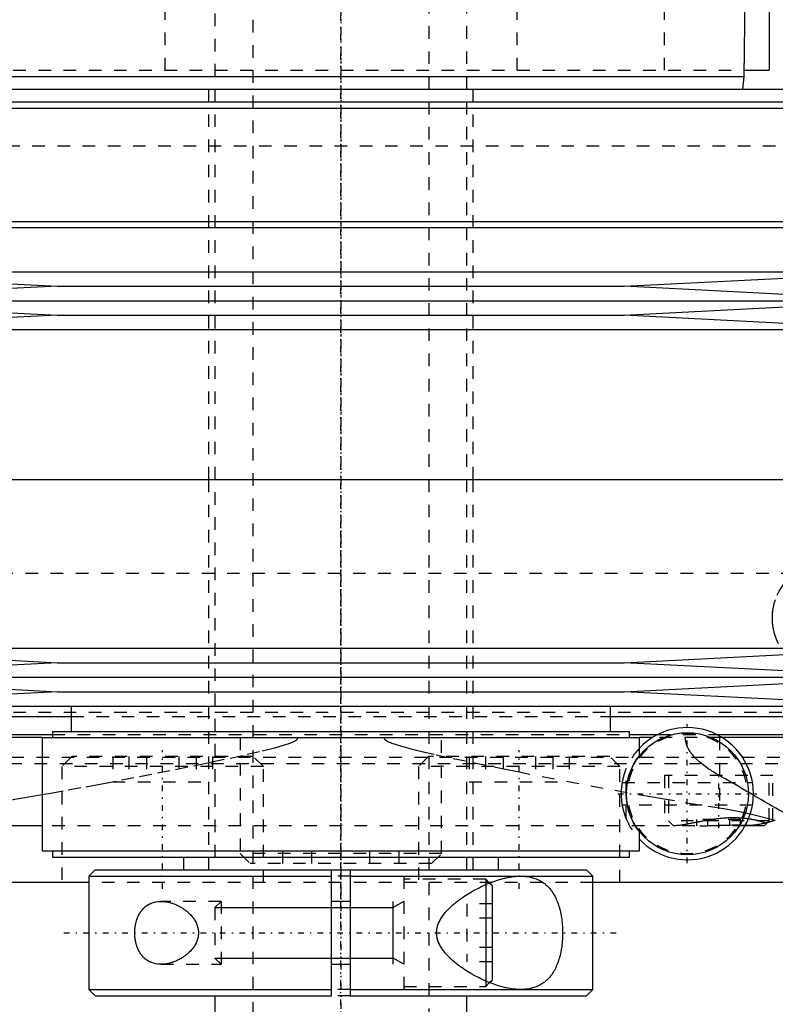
# Model space of a CAD drawing. Extents: x -90 to 90, y -319 to 827.
# Tile 5 of 11: x -25 to 34, y -21 to 57. Entities that reach past the tile are written whole.
import ezdxf

# ---------------------------------------------------------------- set-up
doc = ezdxf.new("R2010")
doc.units = 0
doc.linetypes.add('CENTER', pattern=[1.5, 0.45, -0.5, 0.05, -0.5])
doc.linetypes.add('DASHED', pattern=[2, 1, -1])
for name, color, linetype in [('AM_0', 7, 'CONTINUOUS'), ('AM_10', 7, 'CONTINUOUS'), ('AM_3', 7, 'DASHED'), ('AM_7', 7, 'CENTER')]:
    doc.layers.add(name, color=color, linetype=linetype)

msp = doc.modelspace()

# ---------------------------------------------------------------- linework, layer by layer
at = {"layer": 'AM_0', "color": 7, "linetype": 'CONTINUOUS'}
for p, q in [((32, 52.5), (32.175, 64)), ((34, 64), (34, 53)), ((-32, 52.5), (32, 52.5)), ((31.9, 51.504), (32, 52.5)), ((32.008, 53), (34, 53)), ((-37.525, 51.5), (37.525, 51.5)), ((-37.525, 50.5), (37.525, 50.5)), ((-38.325, 50), (38.325, 50)), ((-38.325, 41), (38.325, 41)), ((-37.525, 40.5), (37.525, 40.5)), ((-45, 37), (-22.5, 35.85)), ((-45, 37), (45, 37)), ((22.5, 35.85), (45, 37)), ((-22.5, 35.85), (-45, 34.7)), ((-22.5, 35.85), (22.5, 35.85)), ((45, 34.7), (22.5, 35.85)), ((-45, 34.7), (-22.5, 33.55)), ((-45, 34.7), (45, 34.7)), ((22.5, 33.55), (45, 34.7)), ((-22.5, 33.55), (-45, 32.4)), ((-22.5, 33.55), (22.5, 33.55)), ((45, 32.4), (22.5, 33.55)), ((-45, 32.4), (45, 32.4)), ((-45, 20.5), (45, 20.5)), ((-45, 20.5), (0, 20.5)), ((-45, 7.1), (-22.5, 5.95)), ((-45, 7.1), (45, 7.1)), ((22.5, 5.95), (45, 7.1)), ((-22.5, 5.95), (-45, 4.8)), ((-22.5, 5.95), (22.5, 5.95)), ((45, 4.8), (22.5, 5.95)), ((-45, 4.8), (-22.5, 3.65)), ((-45, 4.8), (45, 4.8)), ((22.5, 3.65), (45, 4.8)), ((-22.5, 3.65), (-45, 2.5)), ((-22.5, 3.65), (22.5, 3.65)), ((45, 2.5), (22.5, 3.65)), ((-45, 2.5), (45, 2.5)), ((-21.4, 2.5), (-21.4, 0.5)), ((21.4, 0.5), (21.4, 2.5)), ((-54.6, 1.693), (-21.4, 1.693)), ((21.4, 1.693), (54.6, 1.693)), ((-52.378, 0.254), (-22.9, 0.254)), ((-23.7, 0), (-52.11, 0)), ((-23.7, 0), (-23.7, -9)), ((-23.7, 0), (23.7, 0)), ((-22.9, 0.5), (-22.9, 0)), ((-22.9, 0.5), (22.9, 0.5)), ((22.9, 0), (22.9, 0.5)), ((22.9, 0.254), (25.169, 0.254)), ((23.7, -1.436), (23.7, 0)), ((24.714, 0), (23.7, 0)), ((29.831, 0.254), (52.378, 0.254)), ((52.11, 0), (30.286, 0)), ((-30.043, -5.574), (-23.712, -4.524)), ((32.5, -6.058), (34.484, -6.545)), ((-23.732, -7), (-33.6, -7)), ((33.6, -7), (32.092, -7)), ((32.122, -6.941), (32.725, -6.962)), ((33.6, -7), (33.848, -6.752)), ((23.7, -9), (23.7, -7.464)), ((-23.7, -9), (23.7, -9)), ((-22.9, -9), (-22.9, -9.5)), ((22.9, -9.5), (22.9, -9)), ((-22.9, -9.5), (22.9, -9.5)), ((-12.5, -9.5), (-12.5, -10.5)), ((12.5, -10.5), (12.5, -9.5)), ((-19.5, -10.5), (-20, -11)), ((-19.5, -10.5), (-0.75, -10.5)), ((-0.75, -10.5), (0.75, -10.5)), ((-0.75, -20.5), (-0.75, -10.5)), ((0.75, -10.5), (19.5, -10.5)), ((0.75, -10.5), (0.75, -20.5)), ((20, -11), (19.5, -10.5)), ((-20.023, -11.5), (-79.5, -11.5)), ((-20, -11), (-20, -20)), ((-20, -11), (-0.75, -11)), ((0.75, -11), (20, -11)), ((11.5, -11.67), (11.5, -19.33)), ((12, -11.75), (11.797, -11.547)), ((20, -20), (20, -11)), ((79.5, -11.5), (20.023, -11.5)), ((12, -11.75), (12, -19.25)), ((0.75, -13), (-0.75, -13)), ((-0.75, -18), (0.75, -18)), ((11.797, -19.453), (12, -19.25)), ((-20, -20), (-19.5, -20.5)), ((-20, -20), (-0.75, -20)), ((0.75, -20), (20, -20)), ((19.5, -20.5), (20, -20)), ((-19.5, -20.5), (-0.75, -20.5)), ((-10, -20.5), (-10, -50.5)), ((0.75, -20.5), (19.5, -20.5)), ((10, -50.5), (10, -20.5))]:
    msp.add_line(p, q, dxfattribs=at)
for points in [[(34.484, -6.545, 0), (34.436, -6.562, 0), (34.34, -6.597, 0), (34.244, -6.63, 0), (34.196, -6.647, 0), (34.148, -6.662, 0), (34.051, -6.693, 0), (33.954, -6.722, 0), (33.857, -6.749, 0), (33.76, -6.775, 0), (33.662, -6.8, 0), (33.613, -6.812, 0), (33.564, -6.823, 0), (33.466, -6.845, 0), (33.368, -6.865, 0), (33.269, -6.884, 0), (33.17, -6.901, 0), (33.072, -6.917, 0), (33.022, -6.925, 0), (32.973, -6.932, 0), (32.874, -6.945, 0), (32.775, -6.957, 0), (32.725, -6.962, 0)], [(34.3, -6.611, 0), (34.3, -6.611, 0), (34.297, -6.612, 0), (34.292, -6.614, 0), (34.288, -6.616, 0), (34.284, -6.617, 0), (34.273, -6.621, 0), (34.259, -6.626, 0), (34.242, -6.631, 0), (34.223, -6.638, 0), (34.201, -6.645, 0), (34.188, -6.649, 0), (34.175, -6.653, 0), (34.147, -6.662, 0), (34.117, -6.672, 0), (34.083, -6.683, 0), (34.046, -6.694, 0), (34.007, -6.706, 0), (33.987, -6.712, 0), (33.965, -6.718, 0), (33.921, -6.731, 0), (33.873, -6.745, 0), (33.849, -6.751, 0)], [(14.283, -20, 0), (14.22, -20, 0), (14.093, -19.996, 0), (13.964, -19.989, 0), (13.899, -19.984, 0), (13.834, -19.978, 0), (13.701, -19.964, 0), (13.566, -19.946, 0), (13.43, -19.925, 0), (13.292, -19.9, 0), (13.153, -19.872, 0), (13.082, -19.856, 0), (13.012, -19.84, 0), (12.87, -19.805, 0), (12.727, -19.767, 0), (12.583, -19.726, 0), (12.438, -19.682, 0), (12.292, -19.634, 0), (12.219, -19.61, 0), (12.146, -19.584, 0), (11.999, -19.531, 0), (11.851, -19.474, 0), (11.778, -19.445, 0), (11.704, -19.416, 0), (11.556, -19.354, 0), (11.409, -19.29, 0), (11.335, -19.256, 0), (11.261, -19.223, 0), (11.114, -19.153, 0), (10.968, -19.082, 0), (10.822, -19.007, 0), (10.677, -18.931, 0), (10.533, -18.853, 0), (10.461, -18.812, 0), (10.39, -18.772, 0), (10.248, -18.689, 0), (10.108, -18.604, 0), (9.969, -18.518, 0), (9.832, -18.429, 0), (9.697, -18.338, 0), (9.63, -18.292, 0), (9.563, -18.245, 0), (9.428, -18.148, 0), (9.293, -18.047, 0), (9.158, -17.942, 0), (9.025, -17.833, 0), (8.893, -17.72, 0), (8.828, -17.662, 0), (8.763, -17.604, 0), (8.636, -17.484, 0), (8.513, -17.36, 0), (8.395, -17.233, 0), (8.281, -17.102, 0), (8.173, -16.968, 0), (8.122, -16.9, 0), (8.072, -16.831, 0), (7.978, -16.69, 0), (7.892, -16.545, 0), (7.816, -16.397, 0), (7.775, -16.309, 0), (7.764, -16.283, 0), (7.754, -16.258, 0), (7.749, -16.245, 0), (7.744, -16.232, 0), (7.734, -16.206, 0), (7.724, -16.18, 0), (7.715, -16.154, 0), (7.706, -16.128, 0), (7.697, -16.101, 0), (7.693, -16.088, 0), (7.688, -16.075, 0), (7.68, -16.048, 0), (7.673, -16.021, 0), (7.669, -16.008, 0), (7.665, -15.994, 0), (7.658, -15.967, 0), (7.652, -15.94, 0), (7.649, -15.927, 0), (7.645, -15.913, 0), (7.64, -15.886, 0), (7.634, -15.858, 0), (7.629, -15.83, 0), (7.624, -15.802, 0), (7.62, -15.774, 0), (7.618, -15.76, 0), (7.616, -15.746, 0), (7.612, -15.718, 0), (7.609, -15.689, 0), (7.606, -15.661, 0), (7.604, -15.632, 0), (7.602, -15.603, 0), (7.601, -15.588, 0), (7.601, -15.574, 0), (7.6, -15.544, 0), (7.599, -15.515, 0), (7.599, -15.5, 0), (7.599, -15.485, 0), (7.6, -15.456, 0), (7.601, -15.426, 0), (7.601, -15.412, 0), (7.602, -15.397, 0), (7.604, -15.368, 0), (7.606, -15.339, 0), (7.609, -15.311, 0), (7.612, -15.282, 0), (7.616, -15.254, 0), (7.618, -15.24, 0), (7.62, -15.226, 0), (7.624, -15.198, 0), (7.629, -15.17, 0), (7.634, -15.142, 0), (7.64, -15.114, 0), (7.645, -15.087, 0), (7.649, -15.073, 0), (7.652, -15.06, 0), (7.658, -15.033, 0), (7.665, -15.006, 0), (7.669, -14.992, 0), (7.673, -14.979, 0), (7.68, -14.952, 0), (7.688, -14.925, 0), (7.693, -14.912, 0), (7.697, -14.899, 0), (7.706, -14.872, 0), (7.715, -14.846, 0), (7.724, -14.82, 0), (7.734, -14.794, 0), (7.744, -14.768, 0), (7.749, -14.755, 0), (7.754, -14.742, 0), (7.764, -14.717, 0), (7.775, -14.691, 0), (7.816, -14.603, 0), (7.892, -14.455, 0), (7.978, -14.31, 0), (8.072, -14.169, 0), (8.122, -14.1, 0), (8.173, -14.032, 0), (8.281, -13.898, 0), (8.395, -13.767, 0), (8.513, -13.64, 0), (8.636, -13.516, 0), (8.763, -13.396, 0), (8.828, -13.338, 0), (8.893, -13.28, 0), (9.025, -13.167, 0), (9.158, -13.058, 0), (9.293, -12.953, 0), (9.428, -12.852, 0), (9.563, -12.755, 0), (9.63, -12.708, 0), (9.697, -12.662, 0), (9.832, -12.571, 0), (9.969, -12.482, 0), (10.108, -12.396, 0), (10.248, -12.311, 0), (10.39, -12.228, 0), (10.461, -12.188, 0), (10.533, -12.147, 0), (10.677, -12.069, 0), (10.822, -11.993, 0), (10.968, -11.918, 0), (11.114, -11.847, 0), (11.261, -11.777, 0), (11.335, -11.744, 0), (11.409, -11.71, 0), (11.556, -11.646, 0), (11.704, -11.584, 0), (11.778, -11.555, 0), (11.851, -11.526, 0), (11.999, -11.469, 0), (12.146, -11.416, 0), (12.219, -11.39, 0), (12.292, -11.366, 0), (12.438, -11.318, 0), (12.583, -11.274, 0), (12.727, -11.233, 0), (12.87, -11.195, 0), (13.012, -11.16, 0), (13.082, -11.144, 0), (13.153, -11.128, 0), (13.292, -11.1, 0), (13.43, -11.075, 0), (13.566, -11.054, 0), (13.701, -11.036, 0), (13.834, -11.022, 0), (13.899, -11.016, 0), (13.964, -11.011, 0), (14.093, -11.004, 0), (14.22, -11, 0), (14.283, -11, 0)], [(14.283, -11, 0), (14.333, -11, 0), (14.433, -11.003, 0), (14.533, -11.008, 0), (14.583, -11.011, 0), (14.634, -11.015, 0), (14.734, -11.025, 0), (14.833, -11.038, 0), (14.933, -11.054, 0), (15.031, -11.073, 0), (15.129, -11.095, 0), (15.178, -11.107, 0), (15.226, -11.12, 0), (15.322, -11.148, 0), (15.417, -11.18, 0), (15.511, -11.215, 0), (15.603, -11.253, 0), (15.694, -11.295, 0), (15.739, -11.317, 0), (15.783, -11.34, 0), (15.871, -11.389, 0), (15.957, -11.441, 0), (15.999, -11.468, 0), (16.041, -11.497, 0), (16.123, -11.556, 0), (16.204, -11.618, 0), (16.243, -11.651, 0), (16.282, -11.684, 0), (16.358, -11.754, 0), (16.432, -11.826, 0), (16.504, -11.903, 0), (16.574, -11.982, 0), (16.641, -12.064, 0), (16.674, -12.107, 0), (16.706, -12.15, 0), (16.769, -12.239, 0), (16.83, -12.33, 0), (16.888, -12.425, 0), (16.944, -12.522, 0), (16.998, -12.624, 0), (17.024, -12.676, 0), (17.051, -12.73, 0), (17.101, -12.84, 0), (17.15, -12.954, 0), (17.197, -13.072, 0), (17.241, -13.194, 0), (17.283, -13.319, 0), (17.304, -13.383, 0), (17.323, -13.447, 0), (17.36, -13.578, 0), (17.395, -13.712, 0), (17.427, -13.848, 0), (17.456, -13.987, 0), (17.482, -14.127, 0), (17.494, -14.198, 0), (17.506, -14.269, 0), (17.527, -14.413, 0), (17.545, -14.557, 0), (17.561, -14.703, 0), (17.574, -14.848, 0), (17.584, -14.994, 0), (17.588, -15.067, 0), (17.592, -15.14, 0), (17.597, -15.285, 0), (17.599, -15.428, 0), (17.6, -15.5, 0), (17.599, -15.572, 0), (17.597, -15.715, 0), (17.592, -15.86, 0), (17.588, -15.933, 0), (17.584, -16.006, 0), (17.574, -16.152, 0), (17.561, -16.297, 0), (17.545, -16.443, 0), (17.527, -16.587, 0), (17.506, -16.731, 0), (17.494, -16.802, 0), (17.482, -16.873, 0), (17.456, -17.013, 0), (17.427, -17.152, 0), (17.395, -17.288, 0), (17.36, -17.422, 0), (17.323, -17.553, 0), (17.304, -17.617, 0), (17.283, -17.681, 0), (17.241, -17.806, 0), (17.197, -17.928, 0), (17.15, -18.046, 0), (17.101, -18.16, 0), (17.051, -18.27, 0), (17.024, -18.324, 0), (16.998, -18.376, 0), (16.944, -18.478, 0), (16.888, -18.575, 0), (16.83, -18.67, 0), (16.769, -18.761, 0), (16.706, -18.85, 0), (16.674, -18.893, 0), (16.641, -18.936, 0), (16.574, -19.018, 0), (16.504, -19.097, 0), (16.432, -19.174, 0), (16.358, -19.246, 0), (16.282, -19.316, 0), (16.243, -19.349, 0), (16.204, -19.382, 0), (16.123, -19.444, 0), (16.041, -19.503, 0), (15.999, -19.532, 0), (15.957, -19.559, 0), (15.871, -19.611, 0), (15.783, -19.66, 0), (15.739, -19.683, 0), (15.694, -19.705, 0), (15.603, -19.747, 0), (15.511, -19.785, 0), (15.417, -19.82, 0), (15.322, -19.852, 0), (15.226, -19.88, 0), (15.178, -19.893, 0), (15.129, -19.905, 0), (15.031, -19.927, 0), (14.933, -19.946, 0), (14.833, -19.962, 0), (14.734, -19.975, 0), (14.634, -19.985, 0), (14.583, -19.989, 0), (14.533, -19.992, 0), (14.433, -19.997, 0), (14.333, -20, 0), (14.283, -20, 0)], [(-16.363, -15.5, 0), (-16.363, -15.48, 0), (-16.363, -15.439, 0), (-16.362, -15.398, 0), (-16.361, -15.378, 0), (-16.36, -15.357, 0), (-16.358, -15.316, 0), (-16.356, -15.275, 0), (-16.353, -15.234, 0), (-16.35, -15.192, 0), (-16.346, -15.151, 0), (-16.344, -15.131, 0), (-16.342, -15.11, 0), (-16.337, -15.069, 0), (-16.331, -15.028, 0), (-16.326, -14.987, 0), (-16.319, -14.946, 0), (-16.312, -14.905, 0), (-16.309, -14.885, 0), (-16.305, -14.865, 0), (-16.297, -14.824, 0), (-16.289, -14.784, 0), (-16.285, -14.764, 0), (-16.28, -14.744, 0), (-16.271, -14.705, 0), (-16.261, -14.665, 0), (-16.256, -14.646, 0), (-16.251, -14.626, 0), (-16.241, -14.588, 0), (-16.229, -14.549, 0), (-16.218, -14.511, 0), (-16.206, -14.474, 0), (-16.194, -14.437, 0), (-16.187, -14.418, 0), (-16.181, -14.4, 0), (-16.168, -14.363, 0), (-16.154, -14.327, 0), (-16.14, -14.292, 0), (-16.125, -14.257, 0), (-16.111, -14.222, 0), (-16.103, -14.205, 0), (-16.095, -14.188, 0), (-16.08, -14.155, 0), (-16.064, -14.122, 0), (-16.048, -14.089, 0), (-16.031, -14.057, 0), (-16.014, -14.026, 0), (-16.006, -14.011, 0), (-15.997, -13.995, 0), (-15.98, -13.965, 0), (-15.962, -13.936, 0), (-15.945, -13.907, 0), (-15.927, -13.878, 0), (-15.908, -13.851, 0), (-15.899, -13.837, 0), (-15.89, -13.824, 0), (-15.871, -13.797, 0), (-15.852, -13.771, 0), (-15.833, -13.745, 0), (-15.813, -13.72, 0), (-15.793, -13.695, 0), (-15.783, -13.682, 0), (-15.773, -13.67, 0), (-15.752, -13.646, 0), (-15.731, -13.622, 0), (-15.721, -13.61, 0), (-15.71, -13.599, 0), (-15.689, -13.576, 0), (-15.667, -13.553, 0), (-15.656, -13.542, 0), (-15.645, -13.531, 0), (-15.622, -13.509, 0), (-15.6, -13.488, 0), (-15.577, -13.467, 0), (-15.553, -13.447, 0), (-15.53, -13.427, 0), (-15.518, -13.417, 0), (-15.506, -13.408, 0), (-15.482, -13.389, 0), (-15.458, -13.37, 0), (-15.433, -13.352, 0), (-15.408, -13.334, 0), (-15.383, -13.317, 0), (-15.37, -13.309, 0), (-15.358, -13.3, 0), (-15.332, -13.284, 0), (-15.307, -13.269, 0), (-15.281, -13.253, 0), (-15.254, -13.238, 0), (-15.228, -13.224, 0), (-15.215, -13.217, 0), (-15.202, -13.21, 0), (-15.175, -13.197, 0), (-15.148, -13.184, 0), (-15.053, -13.142, 0), (-14.885, -13.084, 0), (-14.8, -13.061, 0), (-14.714, -13.042, 0), (-14.541, -13.014, 0), (-14.368, -13.002, 0), (-14.283, -13, 0)], [(-14.283, -13, 0), (-14.251, -13, 0), (-14.188, -13.002, 0), (-14.123, -13.005, 0), (-14.091, -13.008, 0), (-14.058, -13.01, 0), (-13.992, -13.017, 0), (-13.925, -13.025, 0), (-13.858, -13.036, 0), (-13.79, -13.048, 0), (-13.722, -13.061, 0), (-13.688, -13.069, 0), (-13.653, -13.077, 0), (-13.585, -13.094, 0), (-13.515, -13.113, 0), (-13.446, -13.133, 0), (-13.377, -13.156, 0), (-13.307, -13.18, 0), (-13.272, -13.192, 0), (-13.237, -13.205, 0), (-13.168, -13.233, 0), (-13.099, -13.262, 0), (-13.064, -13.277, 0), (-13.029, -13.293, 0), (-12.96, -13.325, 0), (-12.892, -13.359, 0), (-12.858, -13.376, 0), (-12.824, -13.394, 0), (-12.756, -13.431, 0), (-12.689, -13.47, 0), (-12.623, -13.51, 0), (-12.557, -13.552, 0), (-12.492, -13.595, 0), (-12.46, -13.617, 0), (-12.428, -13.64, 0), (-12.364, -13.686, 0), (-12.302, -13.733, 0), (-12.241, -13.782, 0), (-12.181, -13.832, 0), (-12.122, -13.884, 0), (-12.093, -13.91, 0), (-12.064, -13.937, 0), (-12.006, -13.994, 0), (-11.949, -14.052, 0), (-11.892, -14.113, 0), (-11.837, -14.177, 0), (-11.782, -14.243, 0), (-11.756, -14.277, 0), (-11.73, -14.311, 0), (-11.679, -14.382, 0), (-11.63, -14.454, 0), (-11.584, -14.529, 0), (-11.541, -14.606, 0), (-11.5, -14.684, 0), (-11.481, -14.724, 0), (-11.462, -14.765, 0), (-11.428, -14.847, 0), (-11.398, -14.93, 0), (-11.372, -15.015, 0), (-11.349, -15.101, 0), (-11.331, -15.189, 0), (-11.324, -15.233, 0), (-11.317, -15.277, 0), (-11.308, -15.366, 0), (-11.303, -15.455, 0), (-11.303, -15.5, 0), (-11.303, -15.545, 0), (-11.308, -15.634, 0), (-11.317, -15.723, 0), (-11.324, -15.767, 0), (-11.331, -15.811, 0), (-11.349, -15.899, 0), (-11.372, -15.985, 0), (-11.398, -16.07, 0), (-11.428, -16.153, 0), (-11.462, -16.235, 0), (-11.481, -16.276, 0), (-11.5, -16.316, 0), (-11.541, -16.394, 0), (-11.584, -16.471, 0), (-11.63, -16.546, 0), (-11.679, -16.618, 0), (-11.73, -16.689, 0), (-11.756, -16.723, 0), (-11.782, -16.757, 0), (-11.837, -16.823, 0), (-11.892, -16.887, 0), (-11.949, -16.948, 0), (-12.006, -17.006, 0), (-12.064, -17.063, 0), (-12.093, -17.09, 0), (-12.122, -17.116, 0), (-12.181, -17.168, 0), (-12.241, -17.218, 0), (-12.302, -17.267, 0), (-12.364, -17.314, 0), (-12.428, -17.36, 0), (-12.46, -17.383, 0), (-12.492, -17.405, 0), (-12.557, -17.448, 0), (-12.623, -17.49, 0), (-12.689, -17.53, 0), (-12.756, -17.569, 0), (-12.824, -17.606, 0), (-12.858, -17.624, 0), (-12.892, -17.641, 0), (-12.96, -17.675, 0), (-13.029, -17.707, 0), (-13.064, -17.723, 0), (-13.099, -17.738, 0), (-13.168, -17.767, 0), (-13.237, -17.795, 0), (-13.272, -17.808, 0), (-13.307, -17.82, 0), (-13.377, -17.844, 0), (-13.446, -17.867, 0), (-13.515, -17.887, 0), (-13.585, -17.906, 0), (-13.653, -17.923, 0), (-13.688, -17.931, 0), (-13.722, -17.939, 0), (-13.79, -17.952, 0), (-13.858, -17.964, 0), (-13.925, -17.975, 0), (-13.992, -17.983, 0), (-14.058, -17.99, 0), (-14.091, -17.992, 0), (-14.123, -17.995, 0), (-14.188, -17.998, 0), (-14.251, -18, 0), (-14.283, -18, 0)], [(-14.283, -18, 0), (-14.368, -17.998, 0), (-14.541, -17.986, 0), (-14.714, -17.958, 0), (-14.8, -17.939, 0), (-14.885, -17.916, 0), (-15.053, -17.858, 0), (-15.148, -17.816, 0), (-15.175, -17.803, 0), (-15.202, -17.79, 0), (-15.215, -17.783, 0), (-15.228, -17.776, 0), (-15.254, -17.762, 0), (-15.281, -17.747, 0), (-15.307, -17.731, 0), (-15.332, -17.716, 0), (-15.358, -17.7, 0), (-15.37, -17.691, 0), (-15.383, -17.683, 0), (-15.408, -17.666, 0), (-15.433, -17.648, 0), (-15.458, -17.63, 0), (-15.482, -17.611, 0), (-15.506, -17.592, 0), (-15.518, -17.583, 0), (-15.53, -17.573, 0), (-15.553, -17.553, 0), (-15.577, -17.533, 0), (-15.6, -17.512, 0), (-15.622, -17.491, 0), (-15.645, -17.469, 0), (-15.656, -17.458, 0), (-15.667, -17.447, 0), (-15.689, -17.424, 0), (-15.71, -17.401, 0), (-15.721, -17.39, 0), (-15.731, -17.378, 0), (-15.752, -17.354, 0), (-15.773, -17.33, 0), (-15.783, -17.318, 0), (-15.793, -17.305, 0), (-15.813, -17.28, 0), (-15.833, -17.255, 0), (-15.852, -17.229, 0), (-15.871, -17.203, 0), (-15.89, -17.176, 0), (-15.899, -17.163, 0), (-15.908, -17.149, 0), (-15.927, -17.122, 0), (-15.945, -17.093, 0), (-15.962, -17.064, 0), (-15.98, -17.035, 0), (-15.997, -17.005, 0), (-16.006, -16.989, 0), (-16.014, -16.974, 0), (-16.031, -16.943, 0), (-16.048, -16.911, 0), (-16.064, -16.878, 0), (-16.08, -16.845, 0), (-16.095, -16.812, 0), (-16.103, -16.795, 0), (-16.111, -16.778, 0), (-16.125, -16.743, 0), (-16.14, -16.708, 0), (-16.154, -16.673, 0), (-16.168, -16.637, 0), (-16.181, -16.6, 0), (-16.187, -16.582, 0), (-16.194, -16.563, 0), (-16.206, -16.526, 0), (-16.218, -16.489, 0), (-16.229, -16.451, 0), (-16.241, -16.412, 0), (-16.251, -16.374, 0), (-16.256, -16.354, 0), (-16.261, -16.335, 0), (-16.271, -16.295, 0), (-16.28, -16.256, 0), (-16.285, -16.236, 0), (-16.289, -16.216, 0), (-16.297, -16.176, 0), (-16.305, -16.135, 0), (-16.309, -16.115, 0), (-16.312, -16.095, 0), (-16.319, -16.054, 0), (-16.326, -16.013, 0), (-16.331, -15.972, 0), (-16.337, -15.931, 0), (-16.342, -15.89, 0), (-16.344, -15.869, 0), (-16.346, -15.849, 0), (-16.35, -15.808, 0), (-16.353, -15.766, 0), (-16.356, -15.725, 0), (-16.358, -15.684, 0), (-16.36, -15.643, 0), (-16.361, -15.622, 0), (-16.362, -15.602, 0), (-16.363, -15.561, 0), (-16.363, -15.52, 0), (-16.363, -15.5, 0)]]:
    msp.add_polyline3d(points, dxfattribs=at)
msp.add_circle((27.5, -4.45), 4.85, dxfattribs=at)
msp.add_arc((27.5, -4.45), 5.25, 223.6301, 136.3699, dxfattribs=at)
at = {"layer": 'AM_10', "color": 7, "linetype": 'CONTINUOUS'}
for p, q in [((4.15, -18), (4.15, -13)), ((5, -13), (4.15, -13.491)), ((-10, -13.491), (4.15, -13.491)), ((-10, -17.509), (4.15, -17.509)), ((5, -18), (4.15, -17.509))]:
    msp.add_line(p, q, dxfattribs=at)
at = {"layer": 'AM_3', "color": 6, "linetype": 'DASHED'}
for p, q in [((-7, 479), (-7, -50.5)), ((7, -50.5), (7, 479)), ((-10, 463.5), (-10, -10.5)), ((10, -10.5), (10, 463.5)), ((-13.979, 64), (-13.979, 53)), ((13.979, 64), (13.979, 53)), ((25.65, 64), (25.65, 53)), ((-32.008, 53), (32.008, 53)), ((-10.5, 51.5), (-10.5, 20.5)), ((10.5, 20.5), (10.5, 51.5)), ((44.502, 46.968), (-38.325, 46.968)), ((-10.5, 20.5), (-10.5, -10.5)), ((10.5, -10.5), (10.5, 20.5)), ((35.962, 13.032), (-35.962, 13.032)), ((45, 2), (-45, 2)), ((45, 2), (-45, 2)), ((-21.4, 1.693), (21.4, 1.693)), ((-23.7, 0), (-45, 0)), ((-22.9, 0.254), (22.9, 0.254)), ((-8, 0), (-8, -9.2)), ((8, -9.2), (8, 0)), ((30.286, 0), (24.714, 0)), ((25.169, 0.254), (29.831, 0.254)), ((30.043, 0), (30.043, -5.574)), ((-21.355, -1.5), (-22.155, -2.3)), ((-6.955, -1.5), (-21.355, -1.5)), ((-18.115, -1.5), (-18.115, -3.5)), ((-16.833, -1.5), (-16.833, -3.5)), ((-15.437, -1.5), (-15.437, -3.5)), ((-12.873, -1.5), (-12.873, -3.5)), ((-11.477, -1.5), (-11.477, -3.5)), ((-10.195, -1.5), (-10.195, -3.5)), ((-6.155, -2.3), (-6.955, -1.5)), ((6.955, -1.5), (6.155, -2.3)), ((21.355, -1.5), (6.955, -1.5)), ((10.195, -1.5), (10.195, -3.5)), ((11.477, -1.5), (11.477, -3.5)), ((12.873, -1.5), (12.873, -3.5)), ((15.437, -1.5), (15.437, -3.5)), ((16.833, -1.5), (16.833, -3.5)), ((18.115, -1.5), (18.115, -3.5)), ((22.155, -2.3), (21.355, -1.5)), ((38.837, -1.58), (-38.837, -1.58)), ((38.684, -2.08), (-38.684, -2.08)), ((-22.155, -2.3), (-22.155, -11.5)), ((-6.155, -2.3), (-22.155, -2.3)), ((-6.155, -11.5), (-6.155, -2.3)), ((6.155, -2.3), (6.155, -11.5)), ((22.155, -2.3), (6.155, -2.3)), ((22.155, -11.5), (22.155, -2.3)), ((22.643, -6.442), (22.643, -2.458)), ((25.7, -3), (25.7, -7)), ((34.3, -3), (25.7, -3)), ((26, -3), (26, -6.6)), ((34, -6.6), (34, -3)), ((34.3, -6.611), (34.3, -3)), ((-18.115, -3.5), (-10.195, -3.5)), ((10.195, -3.5), (18.115, -3.5)), ((22.328, -3.55), (32.672, -3.55)), ((32.672, -5.35), (22.328, -5.35)), ((32.112, -5.97), (32.5, -6.058)), ((32.092, -7), (-23.732, -7)), ((26, -6.6), (26.4, -7)), ((34, -6.6), (26, -6.6)), ((28.268, -7), (28.268, -6.5)), ((31.732, -6.5), (28.268, -6.5)), ((29.134, -7), (29.134, -6.5)), ((30.866, -7), (30.866, -6.5)), ((31.666, -6.934), (32.122, -6.941)), ((31.732, -7), (31.732, -6.5)), ((33.849, -6.751), (33.722, -6.785)), ((33.848, -6.752), (34, -6.6)), ((-8, -9.2), (-7.2, -10)), ((8, -9.2), (-8, -9.2)), ((-4.619, -10), (-4.619, -9)), ((-2.309, -10), (-2.309, -9)), ((2.309, -10), (2.309, -9)), ((4.619, -10), (4.619, -9)), ((7.2, -10), (8, -9.2)), ((7.2, -10), (-7.2, -10)), ((20.023, -11.5), (-20.023, -11.5)), ((0.75, -11), (-0.75, -11)), ((5, -11), (5, -20)), ((11.5, -11.25), (5, -11.25)), ((11.797, -11.547), (11.5, -11.25)), ((11.5, -11.25), (11.5, -11.67)), ((-9.509, -13), (-14.283, -13)), ((-9.509, -13), (-10, -13.491)), ((-9.509, -13), (-9.509, -18)), ((12, -13.191), (10, -13.191)), ((10, -13.191), (10, -17.809)), ((-10, -13.491), (-10, -17.509)), ((12, -14.345), (10, -14.345)), ((12, -16.655), (10, -16.655)), ((-10, -17.509), (-9.509, -18)), ((12, -17.809), (10, -17.809)), ((-14.283, -18), (-9.509, -18)), ((11.5, -19.33), (11.5, -19.75)), ((11.5, -19.75), (11.797, -19.453)), ((0.75, -20), (-0.75, -20)), ((5, -19.75), (11.5, -19.75)), ((0.75, -20.5), (-0.75, -20.5))]:
    msp.add_line(p, q, dxfattribs=at)
for points in [[(34.505, 8.007, 0), (34.483, 8.071, 0), (34.462, 8.134, 0), (34.452, 8.166, 0), (34.442, 8.198, 0), (34.424, 8.262, 0), (34.406, 8.327, 0), (34.389, 8.391, 0), (34.373, 8.456, 0), (34.358, 8.521, 0), (34.351, 8.554, 0), (34.344, 8.586, 0), (34.331, 8.651, 0), (34.319, 8.717, 0), (34.308, 8.782, 0), (34.298, 8.847, 0), (34.289, 8.913, 0), (34.284, 8.945, 0), (34.28, 8.978, 0), (34.273, 9.043, 0), (34.267, 9.108, 0), (34.262, 9.173, 0), (34.258, 9.238, 0), (34.254, 9.303, 0), (34.253, 9.335, 0), (34.252, 9.368, 0), (34.251, 9.432, 0), (34.25, 9.496, 0), (34.25, 9.56, 0), (34.252, 9.625, 0), (34.254, 9.689, 0), (34.255, 9.722, 0), (34.257, 9.755, 0), (34.261, 9.82, 0), (34.267, 9.885, 0), (34.269, 9.918, 0), (34.273, 9.951, 0), (34.28, 10.017, 0), (34.288, 10.083, 0), (34.292, 10.116, 0), (34.297, 10.149, 0), (34.307, 10.215, 0), (34.318, 10.282, 0), (34.331, 10.348, 0), (34.344, 10.414, 0), (34.358, 10.48, 0), (34.366, 10.513, 0), (34.373, 10.546, 0), (34.39, 10.612, 0), (34.407, 10.678, 0), (34.425, 10.744, 0), (34.445, 10.809, 0), (34.465, 10.875, 0), (34.476, 10.907, 0), (34.487, 10.94, 0)], [(-23.712, -4.524, 0), (-23.023, -4.402, 0), (-21.638, -4.152, 0), (-20.241, -3.895, 0), (-19.539, -3.764, 0), (-18.834, -3.631, 0), (-17.418, -3.362, 0), (-15.994, -3.086, 0), (-14.562, -2.805, 0), (-13.124, -2.518, 0), (-11.682, -2.225, 0), (-10.96, -2.077, 0), (-10.237, -1.926, 0), (-8.793, -1.62, 0), (-7.436, -1.323, 0), (-6.249, -1.049, 0), (-5.247, -0.799, 0), (-4.471, -0.579, 0), (-4.176, -0.483, 0), (-4.133, -0.467, 0), (-4.05, -0.437, 0), (-3.974, -0.408, 0), (-3.938, -0.394, 0), (-3.903, -0.38, 0), (-3.838, -0.352, 0), (-3.778, -0.325, 0), (-3.723, -0.298, 0), (-3.673, -0.272, 0), (-3.628, -0.247, 0), (-3.608, -0.234, 0), (-3.588, -0.222, 0), (-3.552, -0.197, 0), (-3.52, -0.172, 0), (-3.503, -0.158, 0), (-3.499, -0.154, 0), (-3.495, -0.15, 0), (-3.492, -0.148, 0), (-3.49, -0.146, 0), (-3.486, -0.142, 0), (-3.482, -0.137, 0), (-3.478, -0.133, 0), (-3.474, -0.129, 0), (-3.471, -0.125, 0), (-3.469, -0.123, 0), (-3.467, -0.121, 0), (-3.464, -0.117, 0), (-3.46, -0.113, 0), (-3.457, -0.109, 0), (-3.454, -0.105, 0), (-3.451, -0.101, 0), (-3.45, -0.099, 0), (-3.448, -0.097, 0), (-3.445, -0.093, 0), (-3.442, -0.088, 0), (-3.441, -0.086, 0), (-3.44, -0.084, 0), (-3.437, -0.08, 0), (-3.435, -0.075, 0), (-3.433, -0.073, 0), (-3.432, -0.071, 0), (-3.43, -0.066, 0), (-3.428, -0.061, 0), (-3.426, -0.057, 0), (-3.424, -0.052, 0), (-3.422, -0.047, 0), (-3.421, -0.045, 0), (-3.421, -0.042, 0), (-3.419, -0.037, 0), (-3.418, -0.033, 0), (-3.417, -0.028, 0), (-3.416, -0.023, 0), (-3.415, -0.018, 0), (-3.415, -0.015, 0), (-3.415, -0.013, 0), (-3.414, -0.008, 0), (-3.414, -0.003, 0), (-3.414, 0, 0)], [(3.414, 0, 0), (3.414, -0.001, 0), (3.414, -0.003, 0), (3.414, -0.005, 0), (3.414, -0.006, 0), (3.414, -0.007, 0), (3.414, -0.009, 0), (3.415, -0.011, 0), (3.415, -0.013, 0), (3.415, -0.015, 0), (3.415, -0.017, 0), (3.415, -0.018, 0), (3.415, -0.019, 0), (3.416, -0.021, 0), (3.416, -0.023, 0), (3.416, -0.025, 0), (3.417, -0.027, 0), (3.417, -0.029, 0), (3.417, -0.03, 0), (3.418, -0.031, 0), (3.418, -0.033, 0), (3.419, -0.035, 0), (3.419, -0.036, 0), (3.419, -0.037, 0), (3.42, -0.039, 0), (3.42, -0.041, 0), (3.421, -0.042, 0), (3.421, -0.043, 0), (3.421, -0.045, 0), (3.422, -0.047, 0), (3.423, -0.049, 0), (3.423, -0.051, 0), (3.424, -0.052, 0), (3.425, -0.053, 0), (3.425, -0.054, 0), (3.426, -0.056, 0), (3.426, -0.058, 0), (3.429, -0.065, 0), (3.435, -0.076, 0), (3.441, -0.086, 0), (3.448, -0.097, 0), (3.452, -0.102, 0), (3.455, -0.107, 0), (3.463, -0.116, 0), (3.471, -0.126, 0), (3.479, -0.135, 0), (3.488, -0.144, 0), (3.498, -0.152, 0), (3.502, -0.157, 0), (3.507, -0.161, 0), (3.517, -0.169, 0), (3.527, -0.177, 0), (3.531, -0.181, 0), (3.536, -0.185, 0), (3.546, -0.193, 0), (3.557, -0.2, 0), (3.562, -0.204, 0), (3.567, -0.207, 0), (3.577, -0.214, 0), (3.587, -0.221, 0), (3.626, -0.245, 0), (3.697, -0.285, 0), (3.774, -0.323, 0), (3.855, -0.359, 0), (3.938, -0.394, 0), (3.982, -0.412, 0), (4.028, -0.429, 0), (4.124, -0.464, 0), (4.226, -0.5, 0), (4.63, -0.628, 0), (5.027, -0.74, 0), (5.465, -0.856, 0), (6.436, -1.094, 0), (7.57, -1.353, 0), (8.913, -1.646, 0), (10.448, -1.97, 0), (12.158, -2.322, 0), (13.072, -2.507, 0), (14.024, -2.698, 0), (15.976, -3.082, 0), (17.915, -3.457, 0), (19.839, -3.82, 0), (21.744, -4.171, 0), (23.629, -4.509, 0), (24.564, -4.673, 0), (25.493, -4.834, 0), (27.332, -5.142, 0), (29.146, -5.435, 0), (30.043, -5.574, 0)], [(30.043, -3.007, 0), (29.948, -2.953, 0), (29.754, -2.84, 0), (29.558, -2.721, 0), (29.459, -2.659, 0), (29.36, -2.595, 0), (29.164, -2.464, 0), (28.969, -2.327, 0), (28.778, -2.184, 0), (28.592, -2.036, 0), (28.413, -1.883, 0), (28.326, -1.804, 0), (28.242, -1.724, 0), (28.081, -1.56, 0), (27.929, -1.388, 0), (27.844, -1.282, 0), (27.821, -1.251, 0), (27.797, -1.219, 0), (27.786, -1.203, 0), (27.775, -1.188, 0), (27.752, -1.156, 0), (27.73, -1.123, 0), (27.708, -1.091, 0), (27.687, -1.058, 0), (27.666, -1.024, 0), (27.656, -1.008, 0), (27.646, -0.991, 0), (27.626, -0.957, 0), (27.607, -0.923, 0), (27.588, -0.888, 0), (27.57, -0.854, 0), (27.552, -0.819, 0), (27.544, -0.801, 0), (27.535, -0.783, 0), (27.519, -0.748, 0), (27.503, -0.712, 0), (27.495, -0.694, 0), (27.488, -0.676, 0), (27.473, -0.639, 0), (27.459, -0.602, 0), (27.453, -0.583, 0), (27.446, -0.565, 0), (27.434, -0.527, 0), (27.422, -0.49, 0), (27.412, -0.451, 0), (27.402, -0.413, 0), (27.392, -0.374, 0), (27.388, -0.355, 0), (27.384, -0.335, 0), (27.377, -0.297, 0), (27.37, -0.257, 0), (27.365, -0.218, 0), (27.36, -0.179, 0), (27.356, -0.139, 0), (27.355, -0.12, 0), (27.353, -0.1, 0), (27.351, -0.06, 0), (27.35, -0.02, 0), (27.35, 0, 0)], [(23.7, -1.436, 0), (23.696, -1.442, 0), (23.66, -1.488, 0), (23.621, -1.538, 0), (23.608, -1.556, 0), (23.594, -1.575, 0), (23.586, -1.585, 0), (23.579, -1.596, 0), (23.562, -1.619, 0), (23.545, -1.643, 0), (23.536, -1.656, 0), (23.527, -1.669, 0), (23.507, -1.696, 0), (23.487, -1.726, 0), (23.477, -1.741, 0), (23.466, -1.757, 0), (23.444, -1.79, 0), (23.421, -1.825, 0), (23.398, -1.862, 0), (23.374, -1.901, 0), (23.349, -1.942, 0), (23.336, -1.964, 0), (23.323, -1.986, 0), (23.296, -2.031, 0), (23.269, -2.079, 0), (23.242, -2.128, 0), (23.214, -2.181, 0), (23.185, -2.236, 0), (23.17, -2.264, 0), (23.156, -2.293, 0), (23.126, -2.354, 0), (23.097, -2.417, 0), (23.067, -2.483, 0), (23.037, -2.553, 0), (23.006, -2.626, 0), (22.991, -2.663, 0), (22.976, -2.702, 0), (22.945, -2.783, 0), (22.915, -2.868, 0), (22.885, -2.958, 0), (22.856, -3.053, 0), (22.826, -3.154, 0), (22.812, -3.207, 0), (22.798, -3.263, 0), (22.769, -3.38, 0), (22.754, -3.453, 0), (22.749, -3.474, 0), (22.745, -3.496, 0), (22.743, -3.506, 0), (22.741, -3.517, 0), (22.736, -3.539, 0), (22.732, -3.561, 0), (22.728, -3.583, 0), (22.724, -3.606, 0), (22.72, -3.628, 0), (22.718, -3.64, 0), (22.716, -3.651, 0), (22.712, -3.674, 0), (22.709, -3.697, 0), (22.705, -3.72, 0), (22.702, -3.744, 0), (22.698, -3.767, 0), (22.697, -3.779, 0), (22.695, -3.791, 0), (22.692, -3.815, 0), (22.689, -3.839, 0), (22.686, -3.863, 0), (22.683, -3.888, 0), (22.68, -3.912, 0), (22.679, -3.924, 0), (22.677, -3.936, 0), (22.675, -3.961, 0), (22.672, -3.986, 0), (22.671, -3.998, 0), (22.67, -4.011, 0), (22.668, -4.035, 0), (22.666, -4.06, 0), (22.665, -4.073, 0), (22.664, -4.085, 0), (22.662, -4.11, 0), (22.66, -4.136, 0), (22.659, -4.161, 0), (22.657, -4.186, 0), (22.656, -4.211, 0), (22.655, -4.224, 0), (22.655, -4.236, 0), (22.654, -4.262, 0), (22.653, -4.287, 0), (22.652, -4.312, 0), (22.651, -4.337, 0), (22.651, -4.362, 0), (22.651, -4.375, 0), (22.65, -4.387, 0), (22.65, -4.413, 0), (22.65, -4.438, 0), (22.65, -4.45, 0), (22.65, -4.462, 0), (22.65, -4.487, 0), (22.65, -4.513, 0), (22.651, -4.525, 0), (22.651, -4.538, 0), (22.651, -4.563, 0), (22.652, -4.588, 0), (22.653, -4.613, 0), (22.654, -4.638, 0), (22.655, -4.664, 0), (22.655, -4.676, 0), (22.656, -4.689, 0), (22.657, -4.714, 0), (22.659, -4.739, 0), (22.66, -4.764, 0), (22.662, -4.79, 0), (22.664, -4.815, 0), (22.665, -4.827, 0), (22.666, -4.84, 0), (22.668, -4.865, 0), (22.67, -4.889, 0), (22.671, -4.902, 0), (22.672, -4.914, 0), (22.675, -4.939, 0), (22.677, -4.964, 0), (22.679, -4.976, 0), (22.68, -4.988, 0), (22.683, -5.012, 0), (22.686, -5.037, 0), (22.689, -5.061, 0), (22.692, -5.085, 0), (22.695, -5.109, 0), (22.697, -5.121, 0), (22.698, -5.133, 0), (22.702, -5.156, 0), (22.705, -5.18, 0), (22.709, -5.203, 0), (22.712, -5.226, 0), (22.716, -5.249, 0), (22.718, -5.26, 0), (22.72, -5.272, 0), (22.724, -5.294, 0), (22.728, -5.317, 0), (22.732, -5.339, 0), (22.736, -5.361, 0), (22.741, -5.383, 0), (22.743, -5.394, 0), (22.745, -5.404, 0), (22.749, -5.426, 0), (22.754, -5.447, 0), (22.769, -5.52, 0), (22.798, -5.637, 0), (22.812, -5.693, 0), (22.826, -5.746, 0), (22.856, -5.847, 0), (22.885, -5.942, 0), (22.915, -6.032, 0), (22.945, -6.117, 0), (22.976, -6.198, 0), (22.991, -6.237, 0), (23.006, -6.274, 0), (23.037, -6.347, 0), (23.067, -6.417, 0), (23.097, -6.483, 0), (23.126, -6.546, 0), (23.156, -6.607, 0), (23.17, -6.636, 0), (23.185, -6.664, 0), (23.214, -6.719, 0), (23.242, -6.772, 0), (23.269, -6.821, 0), (23.296, -6.869, 0), (23.323, -6.914, 0), (23.336, -6.936, 0), (23.349, -6.958, 0), (23.374, -6.999, 0), (23.398, -7.038, 0), (23.421, -7.075, 0), (23.444, -7.11, 0), (23.466, -7.143, 0), (23.477, -7.159, 0), (23.487, -7.174, 0), (23.507, -7.204, 0), (23.527, -7.231, 0), (23.536, -7.244, 0), (23.545, -7.257, 0), (23.562, -7.281, 0), (23.579, -7.304, 0), (23.586, -7.315, 0), (23.594, -7.325, 0), (23.608, -7.344, 0), (23.621, -7.362, 0), (23.66, -7.412, 0), (23.696, -7.458, 0), (23.7, -7.464, 0)], [(22.643, -2.458, 0), (22.61, -2.541, 0), (22.571, -2.641, 0), (22.561, -2.671, 0), (22.55, -2.7, 0), (22.545, -2.715, 0), (22.54, -2.731, 0), (22.529, -2.761, 0), (22.519, -2.792, 0), (22.508, -2.823, 0), (22.498, -2.854, 0), (22.488, -2.886, 0), (22.483, -2.902, 0), (22.478, -2.918, 0), (22.469, -2.951, 0), (22.459, -2.983, 0), (22.454, -3, 0), (22.45, -3.016, 0), (22.44, -3.05, 0), (22.431, -3.083, 0), (22.427, -3.1, 0), (22.422, -3.117, 0), (22.413, -3.151, 0), (22.405, -3.185, 0), (22.396, -3.22, 0), (22.388, -3.255, 0), (22.38, -3.29, 0), (22.376, -3.308, 0), (22.372, -3.326, 0), (22.364, -3.363, 0), (22.356, -3.4, 0), (22.348, -3.439, 0), (22.341, -3.478, 0), (22.333, -3.517, 0), (22.33, -3.537, 0), (22.326, -3.558, 0), (22.319, -3.599, 0), (22.313, -3.64, 0), (22.306, -3.682, 0), (22.3, -3.724, 0), (22.295, -3.767, 0), (22.292, -3.789, 0), (22.289, -3.811, 0), (22.284, -3.854, 0), (22.279, -3.898, 0), (22.275, -3.942, 0), (22.271, -3.986, 0), (22.267, -4.031, 0), (22.265, -4.053, 0), (22.263, -4.075, 0), (22.26, -4.12, 0), (22.258, -4.165, 0), (22.256, -4.209, 0), (22.254, -4.253, 0), (22.252, -4.298, 0), (22.252, -4.32, 0), (22.251, -4.342, 0), (22.25, -4.385, 0), (22.25, -4.429, 0), (22.25, -4.45, 0), (22.25, -4.471, 0), (22.25, -4.515, 0), (22.251, -4.558, 0), (22.252, -4.58, 0), (22.252, -4.602, 0), (22.254, -4.647, 0), (22.256, -4.691, 0), (22.258, -4.735, 0), (22.26, -4.78, 0), (22.263, -4.825, 0), (22.265, -4.847, 0), (22.267, -4.869, 0), (22.271, -4.914, 0), (22.275, -4.958, 0), (22.279, -5.002, 0), (22.284, -5.046, 0), (22.289, -5.089, 0), (22.292, -5.111, 0), (22.295, -5.133, 0), (22.3, -5.176, 0), (22.306, -5.218, 0), (22.313, -5.26, 0), (22.319, -5.301, 0), (22.326, -5.342, 0), (22.33, -5.363, 0), (22.333, -5.383, 0), (22.341, -5.422, 0), (22.348, -5.461, 0), (22.356, -5.5, 0), (22.364, -5.537, 0), (22.372, -5.574, 0), (22.376, -5.592, 0), (22.38, -5.61, 0), (22.388, -5.645, 0), (22.396, -5.68, 0), (22.405, -5.715, 0), (22.413, -5.749, 0), (22.422, -5.783, 0), (22.427, -5.8, 0), (22.431, -5.817, 0), (22.44, -5.85, 0), (22.45, -5.884, 0), (22.454, -5.9, 0), (22.459, -5.917, 0), (22.469, -5.949, 0), (22.478, -5.982, 0), (22.483, -5.998, 0), (22.488, -6.014, 0), (22.498, -6.046, 0), (22.508, -6.077, 0), (22.519, -6.108, 0), (22.529, -6.139, 0), (22.54, -6.169, 0), (22.545, -6.185, 0), (22.55, -6.2, 0), (22.561, -6.229, 0), (22.571, -6.259, 0), (22.61, -6.359, 0), (22.643, -6.442, 0)], [(35.437, -6.098, 0), (35.311, -6.032, 0), (35.053, -5.894, 0), (34.789, -5.75, 0), (34.654, -5.675, 0), (34.518, -5.6, 0), (34.243, -5.445, 0), (33.961, -5.284, 0), (33.674, -5.119, 0), (33.382, -4.95, 0), (33.085, -4.777, 0), (32.935, -4.689, 0), (32.783, -4.6, 0), (32.477, -4.42, 0), (32.166, -4.237, 0), (31.851, -4.052, 0), (31.531, -3.865, 0), (31.207, -3.675, 0), (31.043, -3.58, 0), (30.879, -3.485, 0), (30.547, -3.294, 0), (30.212, -3.103, 0), (30.043, -3.007, 0)], [(30.043, -5.574, 0), (30.402, -5.631, 0), (31.103, -5.758, 0), (31.782, -5.897, 0), (32.112, -5.97, 0)], [(33.722, -6.785, 0), (33.701, -6.778, 0), (33.66, -6.764, 0), (33.617, -6.75, 0), (33.595, -6.742, 0), (33.573, -6.735, 0), (33.527, -6.721, 0), (33.481, -6.706, 0), (33.433, -6.692, 0), (33.384, -6.677, 0), (33.334, -6.663, 0), (33.308, -6.656, 0), (33.282, -6.648, 0), (33.23, -6.634, 0), (33.176, -6.62, 0), (33.121, -6.606, 0), (33.065, -6.592, 0), (33.008, -6.578, 0), (32.979, -6.571, 0), (32.95, -6.564, 0), (32.891, -6.551, 0), (32.83, -6.538, 0), (32.8, -6.531, 0), (32.769, -6.525, 0), (32.707, -6.513, 0), (32.643, -6.501, 0), (32.611, -6.495, 0), (32.579, -6.489, 0), (32.513, -6.478, 0), (32.447, -6.467, 0), (32.38, -6.457, 0), (32.312, -6.447, 0), (32.244, -6.437, 0), (32.209, -6.433, 0), (32.174, -6.428, 0), (32.104, -6.42, 0), (32.033, -6.412, 0), (31.961, -6.405, 0), (31.889, -6.399, 0), (31.815, -6.393, 0), (31.778, -6.39, 0), (31.741, -6.387, 0), (31.667, -6.382, 0), (31.591, -6.378, 0), (31.515, -6.375, 0), (31.439, -6.372, 0), (31.361, -6.37, 0), (31.322, -6.369, 0), (31.283, -6.368, 0), (31.205, -6.368, 0), (31.126, -6.368, 0), (31.047, -6.368, 0), (30.967, -6.37, 0), (30.888, -6.371, 0), (30.848, -6.373, 0), (30.808, -6.374, 0), (30.728, -6.377, 0), (30.647, -6.381, 0), (30.567, -6.386, 0), (30.487, -6.391, 0), (30.406, -6.397, 0), (30.365, -6.4, 0), (30.325, -6.403, 0), (30.244, -6.41, 0), (30.163, -6.418, 0), (30.123, -6.422, 0), (30.082, -6.426, 0), (30.001, -6.435, 0), (29.92, -6.444, 0), (29.88, -6.449, 0), (29.839, -6.454, 0), (29.758, -6.464, 0), (29.677, -6.475, 0), (29.597, -6.486, 0), (29.516, -6.498, 0), (29.436, -6.51, 0), (29.395, -6.516, 0), (29.355, -6.522, 0), (29.276, -6.534, 0), (29.196, -6.547, 0), (29.117, -6.561, 0), (29.038, -6.574, 0), (28.96, -6.588, 0), (28.921, -6.595, 0), (28.882, -6.602, 0), (28.804, -6.616, 0), (28.727, -6.63, 0), (28.651, -6.645, 0), (28.575, -6.659, 0), (28.499, -6.673, 0), (28.461, -6.681, 0), (28.424, -6.688, 0), (28.349, -6.703, 0), (28.275, -6.717, 0), (28.202, -6.732, 0), (28.129, -6.746, 0), (28.057, -6.76, 0), (28.021, -6.767, 0), (27.985, -6.774, 0), (27.914, -6.788, 0), (27.844, -6.802, 0), (27.775, -6.816, 0), (27.707, -6.829, 0), (27.639, -6.842, 0), (27.605, -6.848, 0), (27.572, -6.854, 0), (27.506, -6.867, 0), (27.441, -6.879, 0), (27.408, -6.884, 0), (27.376, -6.89, 0), (27.313, -6.901, 0), (27.25, -6.912, 0), (27.219, -6.917, 0), (27.188, -6.922, 0), (27.128, -6.932, 0), (27.068, -6.941, 0), (27.009, -6.949, 0), (26.951, -6.957, 0), (26.894, -6.965, 0), (26.866, -6.968, 0), (26.838, -6.972, 0), (26.784, -6.978, 0), (26.73, -6.983, 0), (26.678, -6.988, 0), (26.627, -6.992, 0), (26.577, -6.995, 0), (26.552, -6.996, 0), (26.528, -6.997, 0), (26.481, -6.999, 0), (26.435, -7, 0), (26.412, -7, 0)], [(28.494, -7, 0), (28.578, -7, 0), (28.749, -6.998, 0), (28.923, -6.995, 0), (29.01, -6.993, 0), (29.098, -6.991, 0), (29.275, -6.986, 0), (29.454, -6.98, 0), (29.634, -6.974, 0), (29.814, -6.968, 0), (29.994, -6.962, 0), (30.084, -6.959, 0), (30.174, -6.956, 0), (30.354, -6.951, 0), (30.534, -6.946, 0), (30.713, -6.941, 0), (30.891, -6.938, 0), (31.067, -6.935, 0), (31.155, -6.934, 0), (31.242, -6.933, 0), (31.414, -6.933, 0), (31.583, -6.933, 0), (31.666, -6.934, 0)], [(33.85, -6.751, 0), (33.816, -6.76, 0), (33.743, -6.779, 0), (33.666, -6.799, 0), (33.626, -6.809, 0), (33.585, -6.818, 0), (33.5, -6.837, 0), (33.411, -6.856, 0), (33.318, -6.875, 0), (33.222, -6.893, 0), (33.123, -6.909, 0), (33.073, -6.917, 0), (33.022, -6.925, 0), (32.917, -6.94, 0), (32.808, -6.953, 0), (32.694, -6.966, 0), (32.576, -6.976, 0), (32.454, -6.985, 0), (32.392, -6.989, 0), (32.328, -6.992, 0), (32.199, -6.997, 0), (32.067, -7, 0), (32, -7, 0)]]:
    msp.add_polyline3d(points, dxfattribs=at)
msp.add_circle((38.75, 9.5), 4.5, dxfattribs=at)
for radius, start, end in [(4.75, 10.92207, 169.07793), (5.25, 136.3699, 157.69972), (4.75, 190.92207, 349.07793), (5.25, 202.30028, 223.6301)]:
    msp.add_arc((27.5, -4.45), radius, start, end, dxfattribs=at)
at = {"layer": 'AM_7', "color": 4, "linetype": 'CENTER'}
for p, q in [((0, 826.775), (0, -92.275)), ((0, 302.7), (0, 22.81)), ((0, -14.35), (0, 81.35)), ((0, 54.6), (0, -13.6)), ((0, 53.05), (0, 18.95)), ((0, -317.3), (0, 16.925)), ((27.5, -9.963), (27.5, 1.063)), ((-14.155, -12), (-14.155, -1)), ((14.155, -12), (14.155, -1)), ((30, -7.2), (30, -2.8)), ((21.987, -4.45), (33.013, -4.45)), ((-22, -15.5), (22, -15.5))]:
    msp.add_line(p, q, dxfattribs=at)

doc.saveas('drawing.dxf')
